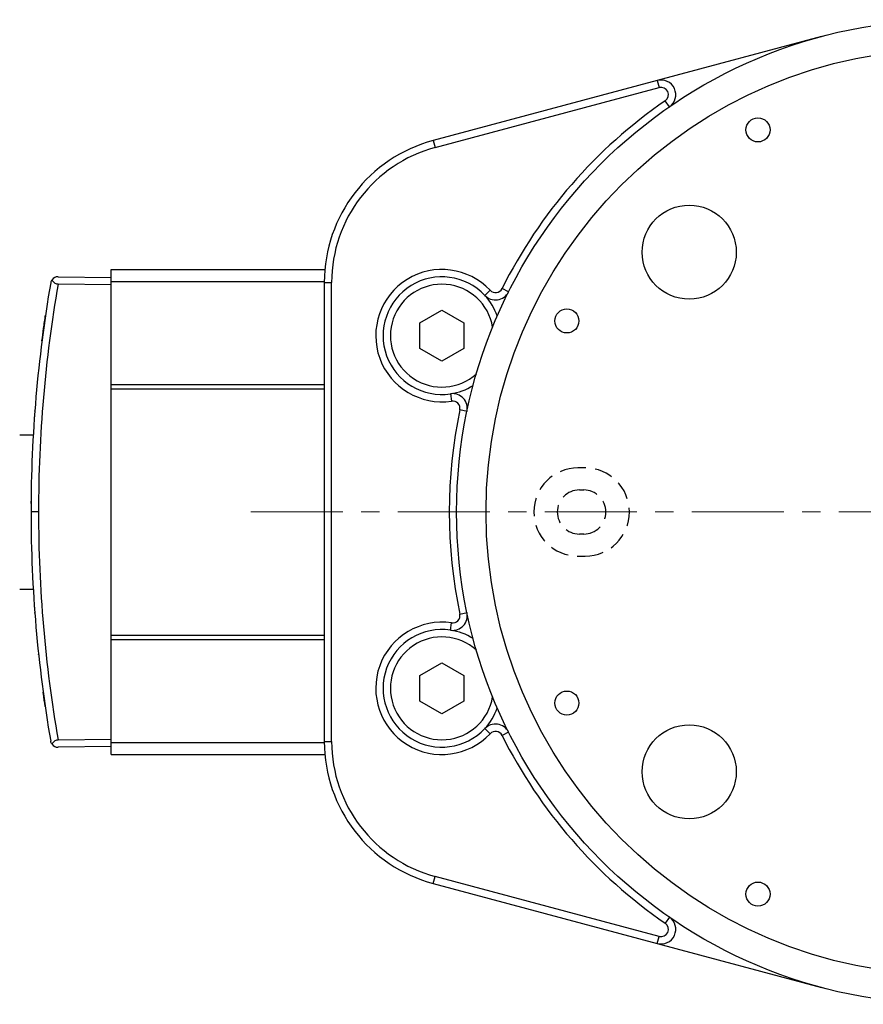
# Model space of a CAD drawing. Header units: inches. Extents: x 0 to 5766, y -2164 to 1330.
# Tile 158 of 217: x 4266 to 4324, y -421 to -354. Entities that reach past the tile are written whole.
import ezdxf

# ---------------------------------------------------------------- set-up
doc = ezdxf.new("R2010")
doc.units = ezdxf.units.IN
doc.header["$MEASUREMENT"] = 0
doc.linetypes.add('CENTER', pattern=[2, 1.25, -0.25, 0.25, -0.25])
doc.linetypes.add('HIDDEN', pattern=[0.375, 0.25, -0.125])
for name, color, linetype, lineweight in [('AM_7', 4, 'CENTER', 15), ('可見 (ISO)', 7, 'Continuous', 25), ('窄部可見 (ISO)', 7, 'Continuous', 25)]:
    doc.layers.add(name, color=color, linetype=linetype, lineweight=lineweight)

msp = doc.modelspace()

# ---------------------------------------------------------------- linework, layer by layer
at = {"color": 1, "linetype": 'HIDDEN', "lineweight": 25, "ltscale": 5}
for p, q in [((4304.72, -384.098), (4304.22, -384.098)), ((4304.32, -385.598), (4304.62, -385.598)), ((4304.62, -388.598), (4304.32, -388.598)), ((4304.22, -390.098), (4304.72, -390.098))]:
    msp.add_line(p, q, dxfattribs=at)
for centre, radius, start, end in [((4304.22, -387.098), 3, 90, 270), ((4304.72, -387.098), 3, 270, 90), ((4304.32, -387.098), 1.5, 90, 270), ((4304.62, -387.098), 1.5, 270, 90)]:
    msp.add_arc(centre, radius, start, end, dxfattribs=at)
at = {"layer": 'AM_7', "ltscale": 5}
msp.add_line((4281.97, -387.098), (4376.97, -387.098), dxfattribs=at)
at = {"layer": '可見 (ISO)'}
for p, q in [((4320.799, -354.74), (4309.618, -357.736)), ((4309.618, -357.736), (4294.382, -361.818)), ((4294.511, -362.301), (4309.747, -358.219)), ((4268.86, -371.085), (4272.47, -371.148)), ((4272.47, -371.42), (4272.47, -370.598)), ((4272.47, -370.598), (4287.008, -370.598)), ((4272.47, -371.648), (4268.86, -371.585)), ((4272.47, -378.42), (4272.47, -371.42)), ((4272.47, -371.42), (4286.97, -371.42)), ((4286.97, -371.477), (4286.97, -402.719)), ((4287.47, -402.719), (4287.47, -371.477)), ((4293.47, -374.232), (4294.97, -373.366)), ((4294.97, -373.366), (4296.47, -374.232)), ((4293.47, -375.964), (4293.47, -374.232)), ((4296.47, -374.232), (4296.47, -375.964)), ((4294.97, -376.83), (4293.47, -375.964)), ((4296.47, -375.964), (4294.97, -376.83)), ((4272.47, -378.72), (4272.47, -378.42)), ((4272.47, -378.42), (4286.97, -378.42)), ((4272.47, -395.476), (4272.47, -378.72)), ((4272.47, -378.72), (4286.97, -378.72)), ((4267.25, -380.598), (4267.25, -380.617)), ((4267.251, -380.598), (4267.25, -380.598)), ((4266.25, -381.848), (4267.171, -381.848)), ((4266.25, -392.348), (4267.171, -392.348)), ((4267.25, -393.579), (4267.25, -393.598)), ((4267.251, -393.598), (4267.25, -393.598)), ((4272.47, -395.776), (4272.47, -395.476)), ((4272.47, -395.476), (4286.97, -395.476)), ((4272.47, -402.776), (4272.47, -395.776)), ((4272.47, -395.776), (4286.97, -395.776)), ((4293.47, -398.232), (4294.97, -397.366)), ((4294.97, -397.366), (4296.47, -398.232)), ((4293.47, -399.964), (4293.47, -398.232)), ((4296.47, -398.232), (4296.47, -399.964)), ((4294.97, -400.83), (4293.47, -399.964)), ((4296.47, -399.964), (4294.97, -400.83)), ((4268.86, -402.611), (4272.47, -402.548)), ((4272.47, -403.048), (4268.86, -403.111)), ((4272.47, -403.598), (4272.47, -402.776)), ((4272.47, -402.776), (4286.97, -402.776)), ((4272.47, -403.598), (4287.008, -403.598)), ((4309.747, -415.978), (4294.511, -411.895)), ((4294.382, -412.378), (4309.618, -416.461)), ((4309.618, -416.461), (4320.799, -419.457))]:
    msp.add_line(p, q, dxfattribs=at)
for centre, radius in [((4329.47, -387.098), 33.5), ((4329.47, -387.098), 31.5), ((4316.47, -361.098), 0.818), ((4311.792, -369.42), 3.2), ((4303.47, -374.098), 0.818), ((4303.47, -400.098), 0.818), ((4311.792, -404.776), 3.2), ((4316.47, -413.098), 0.818)]:
    msp.add_circle(centre, radius, dxfattribs=at)
for centre, radius, start, end in [((4309.877, -358.702), 1, 304.60486, 105), ((4309.877, -358.702), 0.5, 304.60486, 105), ((4329.47, -387.098), 34, 124.60486, 153.43906), ((4296.97, -371.477), 10, 105, 180), ((4296.97, -371.477), 9.5, 105, 180), ((4268.852, -371.585), 0.5, 89, 143.94785), ((4294.97, -375.098), 4.5, 43.26168, 278.3803), ((4294.97, -375.098), 4, 43.26168, 278.3803), ((4294.97, -375.098), 3.5, 9.53452, 312.10746), ((4298.611, -371.671), 1, 223.26168, 333.43906), ((4294.97, -375.098), 4, 19.53876, 43.26168), ((4298.611, -371.671), 0.5, 223.26168, 333.43906), ((4294.97, -375.098), 4, 278.3803, 302.10322), ((4295.698, -380.045), 1, 348.20293, 98.3803), ((4295.698, -380.045), 0.5, 348.20293, 98.3803), ((4329.47, -387.098), 34, 168.20293, 191.79707), ((4295.698, -394.151), 1, 261.6197, 11.79707), ((4294.97, -399.098), 4.5, 81.6197, 316.73832), ((4295.698, -394.151), 0.5, 261.6197, 11.79707), ((4294.97, -399.098), 4, 81.6197, 316.73832), ((4294.97, -399.098), 4, 57.89678, 81.6197), ((4294.97, -399.098), 3.5, 47.89254, 350.46548), ((4294.97, -399.098), 4, 316.73832, 340.46124), ((4298.611, -402.525), 1, 26.56094, 136.73832), ((4298.611, -402.525), 0.5, 26.56094, 136.73832), ((4329.47, -387.098), 34, 206.56094, 235.39514), ((4268.852, -402.611), 0.5, 216.05215, 271), ((4296.97, -402.719), 10, 180, 255), ((4296.97, -402.719), 9.5, 180, 255), ((4309.877, -415.495), 1, 255, 55.39514), ((4309.877, -415.495), 0.5, 255, 55.39514)]:
    msp.add_arc(centre, radius, start, end, dxfattribs=at)
for centre, major_axis, ratio, start_param, end_param in [((4358.493, -387.098), (0, 91.487), 0.999849, 1.399461, 1.570796), ((4268.847, -371.584), (-0.141, -0.477), 0.995312, 4.369207, 4.829256), ((4358.493, -387.098), (0, 91.487), 0.999849, 1.570796, 1.742132)]:
    msp.add_ellipse(centre, major_axis=major_axis, ratio=ratio, start_param=start_param, end_param=end_param, dxfattribs=at)
for points, knots in [([(4268.448, -371.291), (4268.459, -371.328), (4268.477, -371.365), (4268.523, -371.432), (4268.55, -371.463), (4268.62, -371.518), (4268.662, -371.542), (4268.735, -371.567), (4268.76, -371.574), (4268.81, -371.582), (4268.835, -371.585), (4268.86, -371.585)], [0.000001, 0.000001, 0.000001, 0.000001, 0.01628047, 0.01628047, 0.03135216, 0.03135216, 0.04744189, 0.04744189, 0.05543057, 0.05543057, 0.06301774, 0.06301774, 0.06301774, 0.06301774]), ([(4267.763, -375.459), (4267.798, -375.182), (4267.837, -374.889), (4267.919, -374.3), (4267.962, -373.996), (4268.004, -373.714)], [0, 0, 0, 0, 0.0872878, 0.0872878, 0.1785997, 0.1785997, 0.1785997, 0.1785997]), ([(4267.536, -377.389), (4267.536, -377.389), (4267.536, -377.389), (4267.537, -377.387), (4267.537, -377.385), (4267.537, -377.382), (4267.537, -377.382), (4267.537, -377.381), (4267.537, -377.381), (4267.537, -377.381), (4267.537, -377.381), (4267.537, -377.381), (4267.537, -377.381), (4267.537, -377.381), (4267.537, -377.381), (4267.537, -377.381)], [0.03167764, 0.03167764, 0.03167764, 0.03167764, 0.03790427, 0.03790427, 0.04735416, 0.04735416, 0.04912573, 0.04912573, 0.04979007, 0.04979007, 0.05003919, 0.05003919, 0.05013261, 0.05013261, 0.05015244, 0.05015244, 0.05015244, 0.05015244]), ([(4267.277, -380.247), (4267.277, -380.247), (4267.277, -380.247), (4267.277, -380.246), (4267.277, -380.245), (4267.277, -380.241), (4267.277, -380.239), (4267.278, -380.23), (4267.278, -380.226), (4267.278, -380.222), (4267.278, -380.221), (4267.278, -380.221)], [0, 0, 0, 0, 0.00048828, 0.00048828, 0.00439455, 0.00439455, 0.01220717, 0.01220717, 0.04346505, 0.04346505, 0.05664161, 0.05664161, 0.05664161, 0.05664161]), ([(4267.278, -393.975), (4267.278, -393.975), (4267.278, -393.974), (4267.278, -393.974), (4267.278, -393.973), (4267.278, -393.968), (4267.277, -393.961), (4267.277, -393.949), (4267.277, -393.949), (4267.277, -393.948), (4267.277, -393.948), (4267.277, -393.948), (4267.277, -393.948), (4267.277, -393.948)], [0.03709141, 0.03709141, 0.03709141, 0.03709141, 0.03863998, 0.03863998, 0.05156371, 0.05156371, 0.09034804, 0.09034804, 0.09216536, 0.09216536, 0.09225054, 0.09225054, 0.09227034, 0.09227034, 0.09227034, 0.09227034]), ([(4267.537, -396.813), (4267.537, -396.81), (4267.536, -396.809), (4267.536, -396.807), (4267.536, -396.806), (4267.536, -396.806)], [0, 0, 0, 0, 0.01056802, 0.01056802, 0.0170899, 0.0170899, 0.0170899, 0.0170899]), ([(4267.98, -400.322), (4267.94, -400.045), (4267.898, -399.751), (4267.854, -399.428), (4267.85, -399.395), (4267.845, -399.362)], [0, 0, 0, 0, 0.087812, 0.087812, 0.09776505, 0.09776505, 0.09776505, 0.09776505]), ([(4268.278, -402.218), (4268.278, -402.218), (4268.277, -402.217), (4268.277, -402.216), (4268.277, -402.215), (4268.277, -402.213), (4268.277, -402.213), (4268.277, -402.212), (4268.277, -402.212), (4268.277, -402.211), (4268.277, -402.211), (4268.276, -402.211), (4268.276, -402.211), (4268.276, -402.211), (4268.276, -402.211), (4268.276, -402.211)], [0.03708182, 0.03708182, 0.03708182, 0.03708182, 0.04122286, 0.04122286, 0.04853901, 0.04853901, 0.05128229, 0.05128229, 0.05231101, 0.05231101, 0.05269678, 0.05269678, 0.05273295, 0.05273295, 0.05275274, 0.05275274, 0.05275274, 0.05275274]), ([(4268.294, -402.317), (4268.294, -402.317), (4268.294, -402.317), (4268.294, -402.316), (4268.294, -402.315), (4268.294, -402.313), (4268.294, -402.313), (4268.293, -402.312), (4268.293, -402.312), (4268.293, -402.311), (4268.293, -402.311), (4268.293, -402.311), (4268.293, -402.311), (4268.293, -402.311), (4268.293, -402.311), (4268.293, -402.311)], [0.03710347, 0.03710347, 0.03710347, 0.03710347, 0.04120406, 0.04120406, 0.04847884, 0.04847884, 0.05120662, 0.05120662, 0.05222953, 0.05222953, 0.05261311, 0.05261311, 0.05275696, 0.05275696, 0.05277045, 0.05277045, 0.05277045, 0.05277045]), ([(4268.86, -402.611), (4268.835, -402.611), (4268.81, -402.614), (4268.76, -402.622), (4268.735, -402.629), (4268.662, -402.654), (4268.62, -402.678), (4268.55, -402.733), (4268.523, -402.764), (4268.477, -402.831), (4268.459, -402.868), (4268.448, -402.905)], [0.00000013, 0.00000013, 0.00000013, 0.00000013, 0.00755658, 0.00755658, 0.01551346, 0.01551346, 0.03152563, 0.03152563, 0.04651129, 0.04651129, 0.06269655, 0.06269655, 0.06269655, 0.06269655]), ([(4268.448, -402.905), (4268.425, -402.874), (4268.406, -402.841), (4268.38, -402.78), (4268.371, -402.753), (4268.363, -402.716), (4268.361, -402.706), (4268.359, -402.696)], [-0.02749976, -0.02749976, -0.02749976, -0.02749976, -0.0118446, -0.0118446, 0, 0, 0.00422445, 0.00422445, 0.00422445, 0.00422445])]:
    msp.add_open_spline(points, degree=3, knots=knots, dxfattribs=at)
msp.add_open_spline([(4267.022, -386.52), (4267.022, -386.467), (4267.022, -386.414), (4267.023, -386.361)], degree=3, dxfattribs=at)
at = {"layer": '窄部可見 (ISO)'}
for p, q in [((4309.618, -357.736), (4309.747, -358.219)), ((4310.445, -359.525), (4310.161, -359.113)), ((4294.382, -361.818), (4294.511, -362.301)), ((4286.97, -371.477), (4287.47, -371.477)), ((4297.883, -372.357), (4298.247, -372.014)), ((4299.505, -372.119), (4299.058, -371.895)), ((4295.553, -379.055), (4295.626, -379.55)), ((4296.677, -380.249), (4296.188, -380.147)), ((4267.528, -387.098), (4267.02, -387.098)), ((4296.188, -394.049), (4296.677, -393.947)), ((4295.553, -395.141), (4295.626, -394.646)), ((4297.883, -401.839), (4298.247, -402.182)), ((4299.505, -402.078), (4299.058, -402.301)), ((4286.97, -402.719), (4287.47, -402.719)), ((4294.382, -412.378), (4294.511, -411.895)), ((4310.445, -414.672), (4310.161, -415.083)), ((4309.618, -416.461), (4309.747, -415.978))]:
    msp.add_line(p, q, dxfattribs=at)
for centre, major_axis, ratio, start_param, end_param in [((4336.614, -385.216), (-6.784, -78.998), 0.870289, 4.614054, 4.810741), ((4268.453, -372.141), (-0.197, 0.033), 0.950561, 0, 0.010154), ((4267.475, -380.277), (-0.199, 0.015), 0.994059, 0, 0.045188), ((4336.614, -388.98), (6.784, -78.998), 0.870289, 4.614037, 4.810724), ((4267.75, -396.924), (-0.199, -0.022), 0.947987, 0, 0.043605)]:
    msp.add_ellipse(centre, major_axis=major_axis, ratio=ratio, start_param=start_param, end_param=end_param, dxfattribs=at)

doc.saveas('drawing.dxf')
